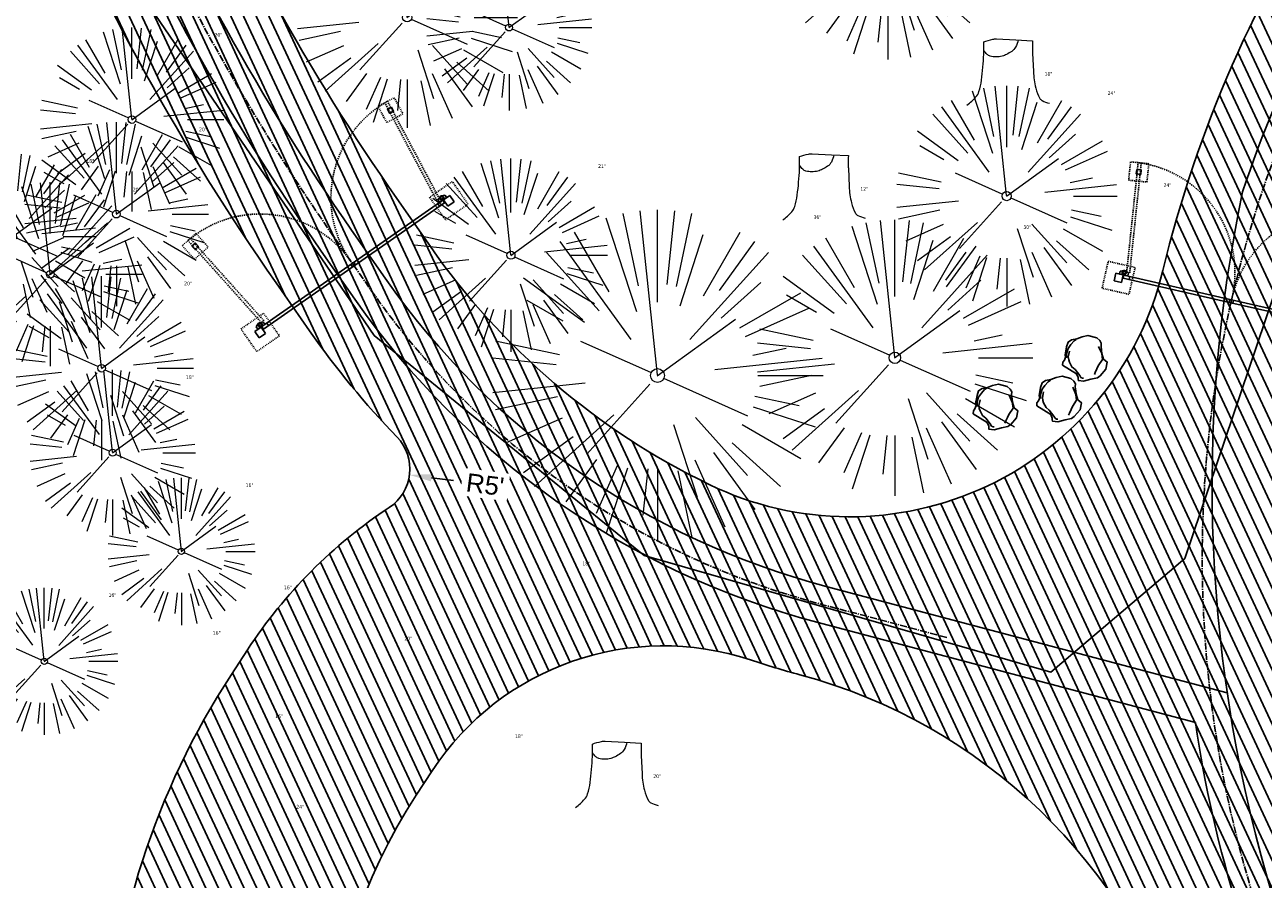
# Model space of a CAD drawing. Header units: feet. Extents: x 1133447 to 1140710, y 647622 to 649877.
# Tile 13 of 84: x 1134583 to 1134717, y 648396 to 648489. Entities that reach past the tile are written whole.
import ezdxf
from ezdxf.lldxf.tags import DXFTag

# ---------------------------------------------------------------- set-up
doc = ezdxf.new("R2010")
doc.units = ezdxf.units.FT
doc.header["$MEASUREMENT"] = 0
for name, pattern in [('CENTER2', [1.125, 0.75, -0.125, 0.125, -0.125]), ('DASHED4', [0.1875, 0.125, -0.0625]), ('DASHED8', [0.09375, 0.0625, -0.03125])]:
    doc.linetypes.add(name, pattern=pattern)
for name, color, linetype in [('C-FENCE-FOOTING', 7, 'DASHED8'), ('C-PRKG-ASPH', 8, 'Continuous'), ('C-ROAD-ASPHALT', 1, 'Continuous'), ('C-ROAD-CNTR', 1, 'CENTER2'), ('C-SITE-GATE', 1, 'Continuous'), ('C-UTIL-ELEC-MEP', 7, 'UGE (.5x)'), ('C-UTIL-WATER-MEP', 7, 'WATER (.5x)'), ('G-TEXT-ST02', 2, 'Continuous'), ('G-XREF', 7, 'Continuous'), ('L-BARRIERROCK', 6, 'Continuous')]:
    doc.layers.add(name, color=color, linetype=linetype)
doc.layers.add('V-SITE-VEGE', color=8, linetype='Continuous', lineweight=18)
doc.layers.add('V-SITE-VEGE-TEXT', color=8, linetype='Continuous', lineweight=18)
doc.styles.add('Normal', font='arial.ttf', dxfattribs={"height": 0.1})
doc.styles.add('SEI-Dim & Leader', font='tahoma.ttf')
doc.styles.get("Standard").update_dxf_attribs({"font": 'arial.ttf'})
tags = doc.linetypes.add('UGE (.5x)', pattern='A,0.75,-0.2,["UGE",Standard,S=0.08,R=0,X=-0.1,Y=-0.04],-0.2', length=1.15).pattern_tags.tags
tags[6] = DXFTag(74, 10)
tags = doc.linetypes.add('WATER (.5x)', pattern='A,0.75,-0.2,["W",Standard,S=0.08,R=0,X=-0.1,Y=-0.04],-0.05', length=1).pattern_tags.tags
tags[6] = DXFTag(74, 10)
doc.dimstyles.new('Plan', dxfattribs={"dimscale": 20, "dimtxt": 0.1, "dimasz": 0.12, "dimexe": 0.0625, "dimexo": 0.0625, "dimgap": 0.08, "dimtad": 0, "dimdec": 0, "dimzin": 0, "dimdsep": 46, "dimtxsty": 'Normal', "dimcen": 0, "dimclrd": 256, "dimclre": 256, "dimclrt": 256, "dimaunit": 1, "dimadec": 4, "dimazin": 0, "dimtfac": 1, "dimtdec": 0, "dimtofl": 0, "dimtmove": 0, "dimatfit": 3, "dimfxl": 1, "dimtfill": 1, "dimtolj": 1, "dimtzin": 0, "dimlwd": -1, "dimlwe": -1, "dimarcsym": 0})
pattern_1 = [(115, (0, 0), (-1.132884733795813, -0.5282728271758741), [])]

# ---------------------------------------------------------------- blocks, each defined once
blk = doc.blocks.new('V-SITE-VEGE-Stump')
for points in [[(-0.122905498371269, -0.01429599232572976, 0.05261256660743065), (-0.09863241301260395, 0.007697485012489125, 0.1061947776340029), (-0.09053039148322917, 0.02191696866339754, 0.04486152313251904), (-0.08374707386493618, 0.05273626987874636, 0.02007395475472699), (-0.07764030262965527, 0.1228815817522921, 0.01167487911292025), (-0.07732468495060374, 0.1363966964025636, 0.007866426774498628), (-0.07764030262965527, 0.1564565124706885)], [(-0.07764030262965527, 0.1564565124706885, -0.02766804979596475), (-0.05341885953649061, 0.1633605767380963, -0.0679781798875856), (-0.04316680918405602, 0.1642506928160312), (0.008593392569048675, 0.1616126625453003), (0.05395851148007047, 0.1590945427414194)], [(0.01506844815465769, 0.161253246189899, -0.08286378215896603), (0.008147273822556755, 0.1419669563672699, -0.1113242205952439), (-0.002098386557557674, 0.130555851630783, -0.03931328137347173), (-0.01592715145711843, 0.1222882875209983, -0.04919659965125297), (-0.02797848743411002, 0.1177254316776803, -0.06600187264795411), (-0.0446681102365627, 0.1155126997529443, -0.07018691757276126), (-0.06035359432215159, 0.1177254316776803, -0.1148593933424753), (-0.06850904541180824, 0.1222766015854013, -0.0759377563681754), (-0.07734269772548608, 0.1331671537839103)], [(0.05395851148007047, 0.1590945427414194, 0.004334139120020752), (0.05376627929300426, 0.1369184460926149, 0.00834373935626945), (0.05395851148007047, 0.1253997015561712), (0.05605689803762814, 0.07623641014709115, 0.04625247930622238), (0.06241632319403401, 0.03170819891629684, 0.06962485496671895), (0.07334360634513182, 0.00381048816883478, 0.1497246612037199), (0.07941695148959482, -0.001975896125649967, 0.05852299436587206), (0.09922370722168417, -0.009139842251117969)]]:
    blk.add_lwpolyline(points, format="xyb")
blk = doc.blocks.new('V-SITE-VEGE-Coniferious Tree 2')
at = {"color": 0, "linetype": 'ByBlock'}
for p, q in [((-0.0574950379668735, 0.2703678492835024), (-0.1039851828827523, 0.4890788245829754)), ((-0.0003172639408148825, 0.0025937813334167), (-0.05229705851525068, 0.4972664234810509)), ((-3.601054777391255e-05, 0.2219193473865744), (-3.601054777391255e-05, 0.5000060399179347)), ((0.02890183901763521, 0.2753366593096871), (0.05222503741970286, 0.4972664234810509)), ((0.0571938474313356, 0.2692740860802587), (0.1039131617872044, 0.4890788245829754)), ((-0.06264093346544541, 0.1926377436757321), (-0.1545378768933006, 0.4755369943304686)), ((-0.1460065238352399, 0.2528363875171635), (-0.2500390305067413, 0.4330260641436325)), ((0.06850648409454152, 0.2109817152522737), (0.1382469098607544, 0.425630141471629)), ((0.139142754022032, 0.2410654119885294), (0.2499670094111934, 0.4330260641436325)), ((-0.07913071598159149, 0.1088658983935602), (-0.2939353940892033, 0.4045257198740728)), ((0.1868724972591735, 0.2572635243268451), (0.2938633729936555, 0.4045257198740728)), ((-0.1756943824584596, 0.1950752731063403), (-0.3346129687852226, 0.3715878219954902)), ((0.09777767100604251, 0.108636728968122), (0.3345409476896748, 0.3715878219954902)), ((-0.2201011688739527, 0.1598873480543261), (-0.4045617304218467, 0.2938993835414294)), ((0.1919663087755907, 0.1728666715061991), (0.3115823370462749, 0.2805763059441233)), ((-0.2844040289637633, 0.1641894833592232), (-0.393144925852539, 0.2269610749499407)), ((0.2487690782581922, 0.143647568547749), (0.4329900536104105, 0.2500030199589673)), ((0.2658942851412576, 0.1183972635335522), (0.4567507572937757, 0.2033670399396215)), ((-0.0009318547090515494, -0.0006770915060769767), (0.2349564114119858, 0.1707208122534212)), ((-0.2961437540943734, 0.06292784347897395), (-0.4891148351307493, 0.1039491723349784)), ((-0.01992166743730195, 0.008854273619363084), (-0.2318825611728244, 0.1032199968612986)), ((0.2872695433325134, 0.06106323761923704), (0.3884790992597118, 0.08257391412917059)), ((-0.3060292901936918, 0.03215663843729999), (-0.4973024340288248, 0.05226104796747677)), ((0.173080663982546, 0.01818771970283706), (0.497230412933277, 0.05226104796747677)), ((0.3024988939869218, 0), (0.4999700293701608, 0)), ((-0.2182782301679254, -0.02292736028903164), (-0.4973024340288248, -0.05226104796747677)), ((-0.02300503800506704, -0.02554197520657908), (-0.2137781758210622, -0.2373882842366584)), ((0.01849546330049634, -0.008260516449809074), (0.2719985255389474, -0.1211160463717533)), ((-0.302185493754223, -0.0642195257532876), (-0.4891148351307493, -0.1039491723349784)), ((0.2936342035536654, -0.06241742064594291), (0.4274066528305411, -0.09084484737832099)), ((0.2891445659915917, -0.09395946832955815), (0.4755009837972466, -0.1545018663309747)), ((-0.2881436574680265, -0.1282723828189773), (-0.4568227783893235, -0.2033670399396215)), ((-0.1320480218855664, -0.1188660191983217), (-0.3716238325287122, -0.3345769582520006)), ((0.04781873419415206, -0.1473038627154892), (0.1192466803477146, -0.3671294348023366)), ((0.1143820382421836, -0.1271057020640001), (0.2718110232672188, -0.301920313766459)), ((0.2555295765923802, -0.1475434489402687), (0.4329900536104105, -0.2500030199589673)), ((-0.254528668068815, -0.1848980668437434), (-0.4045617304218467, -0.2938993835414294)), ((0.2253521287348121, -0.2029399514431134), (0.3715518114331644, -0.3345769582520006)), ((-0.1842986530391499, -0.2536176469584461), (-0.2766747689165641, -0.3807650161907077)), ((0.1131111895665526, -0.2541280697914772), (0.2033310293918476, -0.4567867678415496)), ((0.1688618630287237, -0.2324611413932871), (0.2938633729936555, -0.4045257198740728)), ((-0.1213812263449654, -0.2725449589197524), (-0.1855903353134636, -0.4167758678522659)), ((-0.09098502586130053, -0.2799408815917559), (-0.1545378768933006, -0.4755369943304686)), ((-0.02966136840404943, -0.2817638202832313), (-0.04434904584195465, -0.4216092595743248)), ((-3.601054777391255e-05, -0.2817638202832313), (-3.601054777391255e-05, -0.5000060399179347)), ((0.06104806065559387, -0.2873055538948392), (0.1039131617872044, -0.4890788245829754))]:
    blk.add_line(p, q, dxfattribs=at)
blk.add_circle((-3.601054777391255e-05, 0), 0.02083358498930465)
blk = doc.blocks.new('C_XBASE-PACTOLA_02403811')
at = {"layer": 'V-SITE-VEGE', "rotation": 8.537736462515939e-07}
for p, xscale, yscale, zscale in [((1134676.397, 648497.07), 23.99971008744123, 23.99971008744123, 23.99971008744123), ((1134624.193, 648489.642), 23.99971008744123, 23.99971008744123, 23.99971008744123), ((1134689.329, 648470.22), 23.99971008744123, 23.99971008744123, 23.99971008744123), ((1134599.659, 648431.601), 15.99980672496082, 15.99980672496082, 15.99980672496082), ((1134584.766, 648419.657), 15.99980672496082, 15.99980672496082, 15.99980672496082)]:
    blk.add_blockref('V-SITE-VEGE-Coniferious Tree 2', p, dxfattribs=dict(at, xscale=xscale, yscale=yscale, zscale=zscale))
at = {"layer": 'V-SITE-VEGE'}
for name, p, xscale, yscale, zscale in [('V-SITE-VEGE-Coniferious Tree 2', (1134635.265, 648488.538), 17.99978256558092, 17.99978256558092, 17.99978256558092), ('V-SITE-VEGE-Coniferious Tree 2', (1134594.286, 648478.531), 19.99975840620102, 19.99975840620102, 19.99975840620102), ('V-SITE-VEGE-Stump', (1134689.967, 648480.687), 40.31522404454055, 40.31522404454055, 40.31522404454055), ('V-SITE-VEGE-Coniferious Tree 2', (1134592.603, 648468.259), 19.99975840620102, 19.99975840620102, 19.99975840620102), ('V-SITE-VEGE-Coniferious Tree 2', (1134581.364, 648465.826), 17.99978256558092, 17.99978256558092, 17.99978256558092), ('V-SITE-VEGE-Coniferious Tree 2', (1134635.467, 648463.788), 20.99974632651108, 20.99974632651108, 20.99974632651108), ('V-SITE-VEGE-Stump', (1134669.949, 648468.2), 40.31522404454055, 40.31522404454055, 40.31522404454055), ('V-SITE-VEGE-Coniferious Tree 2', (1134585.409, 648461.718), 19.99975840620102, 19.99975840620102, 19.99975840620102), ('V-SITE-VEGE-Coniferious Tree 2', (1134651.389, 648450.716), 35.99956513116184, 35.99956513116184, 35.99956513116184), ('V-SITE-VEGE-Coniferious Tree 2', (1134677.184, 648452.65), 29.99963760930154, 29.99963760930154, 29.99963760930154), ('V-SITE-VEGE-Coniferious Tree 2', (1134590.984, 648451.514), 19.99975840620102, 19.99975840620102, 19.99975840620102), ('V-SITE-VEGE-Coniferious Tree 2', (1134592.181, 648442.332), 17.99978256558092, 17.99978256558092, 17.99978256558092), ('V-SITE-VEGE-Stump', (1134647.447, 648404.363), 40.31522404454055, 40.31522404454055, 40.31522404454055)]:
    blk.add_blockref(name, p, dxfattribs=dict(at, xscale=xscale, yscale=yscale, zscale=zscale))
at = {"layer": 'V-SITE-VEGE-TEXT', "char_height": 0.4, "attachment_point": 7, "style": 'SEI-Dim & Leader'}
for s, insert in [('20"', (1134603.258604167, 648487.531)), ('18"', (1134693.444594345, 648483.287)), ('24"', (1134700.296125, 648481.22)), ('20"', (1134601.575604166, 648477.259)), ('18"', (1134589.33934375, 648473.826)), ('21"', (1134644.938234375, 648473.288)), ('20"', (1134594.381604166, 648470.718)), ('12"', (1134673.426594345, 648470.7999999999)), ('24"', (1134706.369125, 648471.207)), ('36"', (1134668.3396875, 648467.716)), ('30"', (1134691.14290625, 648466.65)), ('20"', (1134599.956604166, 648460.514)), ('18"', (1134600.15634375, 648450.332)), ('16"', (1134606.637083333, 648438.601)), ('18"', (1134643.22434375, 648430.089)), ('16"', (1134610.803083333, 648427.484)), ('16"', (1134591.744083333, 648426.657)), ('16"', (1134603.066083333, 648422.543)), ('20"', (1134623.886604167, 648421.922)), ('16"', (1134609.848083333, 648413.475)), ('18"', (1134635.90934375, 648411.315)), ('20"', (1134650.924594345, 648406.963)), ('24"', (1134612.150125, 648403.658))]:
    blk.add_mtext(s, dxfattribs=dict(at, insert=insert))
blk = doc.blocks.new("5'_BarrierRock")
at = {"layer": 'L-BARRIERROCK', "flags": 128}
for points in [[(3.796977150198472, 25.21031587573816), (-3.971151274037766, 23.41838866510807), (-10.84293678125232, 21.02912666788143), (-17.7147222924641, 19.53586684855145), (-22.19627771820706, 16.54930863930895), (-24.28770915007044, 10.27760197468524), (-26.0803419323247, 0.1233349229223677), (-25.48279766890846, -2.863184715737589), (-26.97668484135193, -7.044335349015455), (-29.06806322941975, -9.732226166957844), (-29.36686187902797, -13.31608058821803), (-11.14168239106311, -24.66494006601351), (-9.05030400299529, -29.74205430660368), (-9.05030400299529, -31.53398151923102), (-8.751505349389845, -33.62457612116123), (-1.87971984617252, -34.52053972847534), (7.680988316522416, -31.83264891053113), (16.04666099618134, -30.04072169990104), (19.63192655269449, -27.3528308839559), (27.10125632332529, -18.69186222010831), (28.89388910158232, -9.433597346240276), (24.11353502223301, -5.551075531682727), (22.02210359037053, 1.616633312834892), (21.42455933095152, 6.096412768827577), (20.82701507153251, 11.17356558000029), (21.12581372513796, 15.05604882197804), (19.03438229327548, 18.63990324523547), (15.15031808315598, 22.22375766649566), (3.796977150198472, 25.21031587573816)], [(-24.28770915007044, -3.759148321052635), (-24.28770915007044, 1.317965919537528), (-22.19627771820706, 8.187007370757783), (-18.61101215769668, 13.26412161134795), (-14.42820234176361, 18.04260703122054), (-11.44048104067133, 19.83453424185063)], [(-20.40364493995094, 4.603152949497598), (-21.8975321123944, -2.56455589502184), (-21.29998785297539, -6.447039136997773), (-20.40364493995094, -9.433597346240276), (-17.11717803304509, -15.70534258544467), (-12.93431516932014, -18.99052961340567), (-6.958872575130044, -26.75553466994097), (-5.46498540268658, -29.44342548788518), (-3.373607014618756, -30.63801791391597), (-1.87971984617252, -30.63801791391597)], [(17.54049512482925, 10.8748981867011), (21.62729471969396, 1.526720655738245), (22.61964785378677, -6.148371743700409), (17.24174951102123, -14.21204419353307), (15.44911673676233, -18.39319482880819), (13.35768530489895, -22.87301285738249), (12.1625967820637, -25.56090367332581)]]:
    blk.add_lwpolyline(points, dxfattribs=at)
blk = doc.blocks.new('C_PBASE-PACTOLA_02403811')
at = {"layer": 'C-FENCE-FOOTING', "linetype": 'DASHED8', "ltscale": 0.5}
for points in [[(1134622.790737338, 648480.9149802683), (1134623.729950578, 648479.1492287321), (1134621.964199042, 648478.2100154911), (1134621.024985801, 648479.9757670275)], [(1134702.7844033, 648473.9424228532), (1134702.575894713, 648471.9533215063), (1134704.56499606, 648471.7448129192), (1134704.773504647, 648473.7339142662)], [(1134626.63107487, 648470.0871235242), (1134628.348105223, 648467.6270814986), (1134630.808147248, 648469.3441118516), (1134629.091116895, 648471.8041538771)], [(1134599.751423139, 648464.8342786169), (1134601.084978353, 648463.3437651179), (1134602.575491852, 648464.6773203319), (1134601.241936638, 648466.167833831)], [(1134703.284810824, 648462.4646065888), (1134702.615609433, 648459.5401973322), (1134699.691200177, 648460.2093987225), (1134700.360401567, 648463.1338079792)], [(1134608.590766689, 648457.4955675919), (1134610.307797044, 648455.0355255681), (1134607.84775502, 648453.3184952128), (1134606.130724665, 648455.7785372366)]]:
    blk.add_lwpolyline(points, close=True, dxfattribs=at)
at = {"layer": 'C-ROAD-ASPHALT'}
for points in [[(1134633.649625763, 648994.1535019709), (1134723.234794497, 649000.6014174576, -0.3003133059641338), (1134907.703644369, 648897.0203221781), (1134943.5624042, 648827.4079753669, -0.2429416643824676), (1134943.472635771, 648735.6471404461, -0.01448214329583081), (1134938.281078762, 648725.8872446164), (1134902.771388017, 648660.9021647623, -0.1112368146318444), (1134861.541195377, 648614.0501326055), (1134757.483908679, 648538.5664206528, 0.1783965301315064), (1134706.299016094, 648462.144128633, -0.4786295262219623), (1134656.994557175, 648438.877100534, -0.1281532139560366), (1134626.710174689, 648464.732186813), (1134623.062749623, 648469.9579645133, -0.1042089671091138), (1134584.046954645, 648561.8052956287), (1134566.403948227, 648651.5934078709, -0.01381007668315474), (1134561.903038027, 648678.391101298), (1134552.825444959, 648743.3771249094, -0.09433329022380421), (1134558.209758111, 648852.4537669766), (1134566.77306571, 648887.8397463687, -0.03644235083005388), (1134590.864287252, 648962.9741265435, -0.2864198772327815)], [(1134661.499773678, 648419.805711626, 0.01473642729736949), (1134666.861855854, 648418.1955271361, -0.2575869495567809), (1134708.624534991, 648377.9849734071, -0.1698424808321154), (1134704.112198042, 648253.9264793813), (1134702.882206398, 648250.7817127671, -0.5197538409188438), (1134679.029421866, 648244.961863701, -0.09218706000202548), (1134665.447166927, 648262.190270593), (1134659.15436205, 648274.1677188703), (1134684.537608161, 648273.1557157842), (1134646.406726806, 648345.7323595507), (1134635.783647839, 648340.1511237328, -0.4142135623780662), (1134622.280052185, 648344.3526596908, -0.2721985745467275), (1134625.184309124, 648405.1045634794), (1134626.923202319, 648407.7628030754, -0.3404876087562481)]]:
    blk.add_lwpolyline(points, format="xyb", close=True, dxfattribs=at)
blk.add_lwpolyline([(1134641.753924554, 648097.236757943, -0.04745863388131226), (1134675.306121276, 648187.2144013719, 0.3533595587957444), (1134666.801823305, 648223.938865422, -0.1061807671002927), (1134644.201008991, 648251.02779896), (1134637.908204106, 648263.0052472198), (1134624.340160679, 648241.5287128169), (1134586.209279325, 648314.1053565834), (1134596.832358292, 648319.6865924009, 0.4142135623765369), (1134601.03389425, 648333.1901880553), (1134601.03389425, 648333.1901880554, -0.272198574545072), (1134605.099853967, 648418.2428533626), (1134606.838864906, 648420.9012729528, -0.1021731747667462), (1134622.244871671, 648436.3835698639, 0.468797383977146), (1134623.08730174, 648444.0239125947, -0.03941359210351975), (1134613.58995056, 648455.5746915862), (1134609.942525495, 648460.8004692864, -0.1042089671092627), (1134568.347173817, 648558.7203512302), (1134550.704167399, 648648.5084634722, -0.01381007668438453), (1134546.056886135, 648676.177626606), (1134536.979293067, 648741.163650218, -0.0943332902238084), (1134542.658637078, 648856.2170945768), (1134551.221944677, 648891.6030739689, -0.01079874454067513), (1134557.394969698, 648914.8990641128)], format="xyb", dxfattribs=at)
at = {"layer": 'C-ROAD-CNTR', "flags": 128}
blk.add_lwpolyline([(1134682.815781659, 648422.2458494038), (1134669.21986276, 648425.8462855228, -0.1774687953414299), (1134620.150062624, 648460.1534391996), (1134616.502637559, 648465.3792168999, -0.1042089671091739), (1134576.197064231, 648560.2628234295), (1134558.554057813, 648650.0509356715, -0.01381007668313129), (1134553.979962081, 648677.2843639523), (1134544.902369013, 648742.2703875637, -0.09433329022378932), (1134550.434197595, 648854.3354307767), (1134558.997505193, 648889.7214101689, -0.1428635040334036), (1134712.374228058, 649156.8312964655), (1134786.199238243, 649227.8108874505, -0.04164346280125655), (1134812.006441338, 649248.7876063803), (1134833.030879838, 649263.1487701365, -0.2654684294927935), (1134926.96397912, 649270.7084407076), (1134949.260464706, 649260.2481514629, -0.03670103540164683), (1135013.162783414, 649224.3333579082), (1135075.321908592, 649183.1273199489, -0.3025232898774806), (1135105.389164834, 649111.5845632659), (1135099.687602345, 649081.8875520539, -0.04927264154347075), (1135094.100293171, 649063.036833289), (1135036.844839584, 648922.3955038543, -0.009218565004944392), (1135029.58001939, 648905.4517031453), (1134962.363987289, 648756.3352782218, -0.01915469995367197), (1134945.301367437, 648722.0511597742), (1134909.791676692, 648657.06607992, -0.111236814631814), (1134866.238656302, 648607.5744966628), (1134762.181369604, 648532.0907847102, 0.3229446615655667), (1134716.395894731, 648393.2215671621), (1134719.721086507, 648382.7059234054, -0.1714240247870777), (1134715.287797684, 648249.5554414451), (1134707.163513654, 648228.7837741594, -0.02272318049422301), (1134688.713657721, 648187.2766264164, 0.05045028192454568), (1134653.344169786, 648094.1277041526)], format="xyb", dxfattribs=at)
at = {"layer": 'C-SITE-GATE'}
for p, q in [((1134628.071127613, 648469.7711184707), (1134618.230959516, 648462.902997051)), ((1134628.261908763, 648469.497780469), (1134628.071127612, 648469.7711184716)), ((1134628.139462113, 648469.8188137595), (1134628.822807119, 648470.2957666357)), ((1134628.139462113, 648469.8188137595), (1134628.139526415, 648469.8188586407)), ((1134628.616414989, 648469.1354687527), (1134628.139462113, 648469.8188137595)), ((1134629.299759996, 648469.6124216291), (1134628.822807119, 648470.2957666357)), ((1134628.261908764, 648469.4977804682), (1134618.421740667, 648462.6296590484)), ((1134627.715232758, 648469.1162181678), (1134627.524451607, 648469.3895561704)), ((1134628.616414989, 648469.1354687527), (1134629.299759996, 648469.6124216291)), ((1134618.592576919, 648462.7488972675), (1134618.401795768, 648463.02223527)), ((1134608.39079142, 648456.0348756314), (1134618.230959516, 648462.902997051)), ((1134608.581572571, 648455.7615376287), (1134618.421740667, 648462.6296590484)), ((1134618.250904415, 648462.5104208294), (1134618.060123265, 648462.7837588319)), ((1134618.421740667, 648462.6296590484), (1134618.230959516, 648462.902997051)), ((1134700.98889291, 648461.0237793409), (1134701.174782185, 648461.8361152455)), ((1134701.98711809, 648461.6502259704), (1134701.174782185, 648461.8361152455)), ((1134701.801228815, 648460.8378900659), (1134700.98889291, 648461.0237793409)), ((1134701.801228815, 648460.8378900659), (1134701.98711809, 648461.6502259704)), ((1134701.98711809, 648461.6502259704), (1134701.987041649, 648461.6502434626)), ((1134701.99399597, 648461.306702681), (1134702.06835168, 648461.6316370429)), ((1134701.993995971, 648461.3067026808), (1134713.691632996, 648458.629897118)), ((1134702.06835168, 648461.6316370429), (1134713.765988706, 648458.9548314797)), ((1134702.643864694, 648461.1579912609), (1134702.718220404, 648461.4829256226)), ((1134713.48854902, 648458.6763694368), (1134713.56290473, 648459.0013037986)), ((1134713.691632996, 648458.629897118), (1134713.765988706, 648458.9548314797)), ((1134725.389270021, 648455.9530915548), (1134713.691632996, 648458.629897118)), ((1134725.463625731, 648456.2780259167), (1134713.765988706, 648458.9548314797)), ((1134713.894716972, 648458.583424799), (1134713.969072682, 648458.9083591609)), ((1134609.128248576, 648456.1430999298), (1134608.937467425, 648456.4164379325)), ((1134608.322456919, 648455.9871803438), (1134607.639111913, 648455.5102274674)), ((1134608.116064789, 648454.8268824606), (1134607.639111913, 648455.5102274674)), ((1134608.799409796, 648455.3038353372), (1134608.116064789, 648454.8268824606)), ((1134608.322456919, 648455.9871803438), (1134608.322392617, 648455.9871354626)), ((1134608.799409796, 648455.3038353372), (1134608.322456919, 648455.9871803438)), ((1134608.581572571, 648455.7615376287), (1134608.39079142, 648456.0348756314))]:
    blk.add_line(p, q, dxfattribs=at)
at = {"layer": 'C-SITE-GATE', "linetype": 'DASHED4', "flags": 128}
for points in [[(1134627.691605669, 648469.9266530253), (1134622.056326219, 648480.5211622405)], [(1134627.397313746, 648469.7701174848), (1134621.762034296, 648480.3646267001)], [(1134702.361851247, 648461.9181434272), (1134703.612902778, 648473.8527515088)], [(1134702.693368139, 648461.8833919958), (1134703.94441967, 648473.8180000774)], [(1134608.375674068, 648456.4447528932), (1134600.37434279, 648465.3878338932)], [(1134608.624092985, 648456.6670120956), (1134600.622761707, 648465.6100930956)]]:
    blk.add_lwpolyline(points, dxfattribs=at)
at = {"layer": 'C-SITE-GATE'}
for points in [[(1134622.480785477, 648479.9006184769), (1134622.039347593, 648479.6658151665), (1134622.274150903, 648479.2243772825), (1134622.715588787, 648479.4591805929)], [(1134703.452125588, 648473.11831913), (1134703.949400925, 648473.0661919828), (1134703.897273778, 648472.5689166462), (1134703.399998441, 648472.6210437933)], [(1134600.810448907, 648464.7754192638), (1134601.183077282, 648465.108808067), (1134601.516466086, 648464.736179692), (1134601.143837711, 648464.4027908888)]]:
    blk.add_lwpolyline(points, close=True, dxfattribs=at)
for points in [[(1134627.538672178, 648469.8059787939), (1134627.758425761, 648470.142382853, -0.9778305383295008), (1134628.147567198, 648469.9004472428), (1134628.071125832, 648469.7711172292), (1134627.729453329, 648469.532640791)], [(1134628.290353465, 648470.3306282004), (1134627.898803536, 648470.2403620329, 0.9778305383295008), (1134627.991704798, 648469.7916602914), (1134628.139462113, 648469.8188137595), (1134628.481134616, 648470.0572901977)], [(1134701.655305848, 648462.0681049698), (1134702.052131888, 648462.1312589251, -0.9778305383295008), (1134702.134275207, 648461.6804636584), (1134701.98711809, 648461.6502259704), (1134701.580950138, 648461.743170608)], [(1134702.548877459, 648461.8636262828), (1134702.219007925, 648462.0930721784, 0.9778305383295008), (1134701.948991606, 648461.7228626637), (1134702.068353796, 648461.6316365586), (1134702.474521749, 648461.538691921)], [(1134607.790003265, 648456.0220419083), (1134608.009756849, 648456.3584459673, -0.9778305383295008), (1134608.398898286, 648456.1165103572), (1134608.322456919, 648455.9871803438), (1134607.980784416, 648455.7487039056)], [(1134608.541684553, 648456.5466913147), (1134608.150134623, 648456.4564251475, 0.9778305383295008), (1134608.243035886, 648456.007723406), (1134608.3907932, 648456.0348768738), (1134608.732465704, 648456.273353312)]]:
    blk.add_lwpolyline(points, format="xyb", close=True, dxfattribs=at)
for centre in [(1134627.950284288, 648470.0170526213), (1134702.088149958, 648461.9049404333), (1134608.201615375, 648456.2331157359)]:
    blk.add_circle(centre, 0.1458333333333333, dxfattribs=at)
at = {"layer": 'C-SITE-GATE', "linetype": 'DASHED4'}
for centre, start, end in [((1134627.950284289, 648470.0170526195), 119.2972067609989, 216.2022462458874), ((1134702.088149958, 648461.9049404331), 345.8223132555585, 82.72735274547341), ((1134725.564655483, 648456.5327408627), 71.49415833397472, 168.3991978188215), ((1134608.201615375, 648456.2331157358), 33.62536167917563, 130.5304011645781)]:
    blk.add_arc(centre, 12.04471089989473, start, end, dxfattribs=at)
at = {"layer": 'C-UTIL-ELEC-MEP'}
blk.add_lwpolyline([(1134561.89461308, 648493.8446214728), (1134595.285468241, 648492.1844378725), (1134620.611008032, 648455.069243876), (1134649.925945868, 648431.1717475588), (1134694.111503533, 648418.4795962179), (1134708.67072589, 648430.8332975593), (1134725.261490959, 648479.9096068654), (1134754.464708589, 648520.9821663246), (1134857.364855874, 648597.6807489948), (1134892.607391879, 648628.3029507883), (1134942.693541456, 648644.7073661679)], dxfattribs=at)
at = {"layer": 'C-UTIL-WATER-MEP', "flags": 128}
for points in [[(1134713.292159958, 648416.2441137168), (1134669.731849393, 648427.7796426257, -0.1774687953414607), (1134621.79009064, 648461.2981261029), (1134618.142665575, 648466.5239038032, -0.1042089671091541), (1134578.159536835, 648560.6484414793), (1134560.516530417, 648650.4365537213, -0.01381007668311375), (1134555.960731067, 648677.5610482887), (1134546.883138, 648742.5470719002, -0.09433329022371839), (1134552.378087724, 648853.8650148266), (1134560.941395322, 648889.2509942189, -0.1428635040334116), (1134713.760384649, 649155.3895718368), (1134787.585394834, 649226.3691628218, -0.04164346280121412), (1134813.134525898, 649247.1361145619), (1134834.158964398, 649261.4972783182, -0.2654684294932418), (1134926.114524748, 649268.8977979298), (1134948.411010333, 649258.437508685, -0.03670103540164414), (1135012.057719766, 649222.6663743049), (1135074.216844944, 649181.4603363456, -0.302523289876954), (1135103.425036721, 649111.961658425), (1135097.723474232, 649082.264647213, -0.04927264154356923), (1135092.247911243, 649063.7909428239), (1135034.992457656, 648923.1496133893, -0.009218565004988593), (1135027.756696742, 648906.273587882), (1134960.540664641, 648757.1571629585, -0.01915469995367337), (1134943.546295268, 648723.0101809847), (1134908.036604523, 648658.0251011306, -0.1112368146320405), (1134865.064291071, 648609.1934056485), (1134761.007004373, 648533.7096936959, 0.1574684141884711), (1134714.965670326, 648470.6755079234, 0.1574684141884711)], [(1134709.845560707, 648413.0189530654), (1134668.707876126, 648423.9129284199, -0.1774687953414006), (1134618.510034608, 648459.0087522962), (1134614.862609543, 648464.2345299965, -0.1042089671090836), (1134574.234591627, 648559.8772053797), (1134556.591585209, 648649.6653176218, -0.01381007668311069), (1134551.999193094, 648677.0076796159), (1134542.921600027, 648741.9937032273, -0.09433329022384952), (1134548.490307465, 648854.8058467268), (1134557.053615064, 648890.191826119, -0.0889232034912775), (1134635.562402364, 649068.4731093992, -0.07678502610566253)], [(1134714.965670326, 648470.6755079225, 0.1259688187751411), (1134718.30282756, 648393.8245656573), (1134721.628019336, 648383.3089219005, -0.1115098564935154), (1134729.109086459, 648294.6305400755, -0.1115098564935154)], [(1134709.845560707, 648413.0189530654, 0.0412554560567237), (1134714.488961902, 648392.618568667), (1134717.814153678, 648382.1029249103, -0.1180041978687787), (1134724.384645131, 648290.1616247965, -0.1180041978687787)]]:
    blk.add_lwpolyline(points, format="xyb", dxfattribs=at)
at = {"layer": 'L-BARRIERROCK', "xscale": 0.08333333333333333, "yscale": 0.08333333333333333, "zscale": 0.08333333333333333}
for p in [(1134697.845165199, 648452.9691616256), (1134688.128752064, 648447.6829144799), (1134695.037755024, 648448.5458117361)]:
    blk.add_blockref("5'_BarrierRock", p, dxfattribs=at)
blk = doc.blocks.new('C_PHTCH-PACTOLA_02403811')
at = {"layer": 'C-PRKG-ASPH'}
h = blk.add_hatch(dxfattribs=at)
h.set_pattern_fill('ANSI31', color=256, scale=10, angle=70)
h.set_pattern_definition(pattern_1)
edge = h.paths.add_edge_path(flags=16)
edge.add_arc((1135093.567290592, 648760.3570235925), 541.9999999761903, 143.5703577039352, 153.2664360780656, ccw=False)
edge.add_arc((1135093.567290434, 648760.3570237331), 541.9999997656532, 133.8742793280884, 143.5703577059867, ccw=False)
edge.add_line((1134717.918854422, 649151.0643979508), (1134791.743864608, 649222.0439889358))
edge.add_arc((1134924.814897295, 649083.6384245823), 191.9999999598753, 124.33581191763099, 133.8742793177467, ccw=False)
edge.add_line((1134816.518779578, 649242.1816391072), (1134837.543218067, 649256.5428028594))
edge.add_arc((1134886.614896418, 649184.7029087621), 87.00000000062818, 64.86660358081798, 124.33581191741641, ccw=False)
edge.add_line((1134923.566161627, 649263.4658695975), (1134945.862647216, 649253.0055803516))
edge.add_arc((1134736.896871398, 648807.5874571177), 491.9999999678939, 56.45911934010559, 64.86660355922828, ccw=False)
edge.add_line((1135008.742528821, 649217.6654234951), (1135070.901654, 649176.4593855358))
edge.add_arc((1135036.644680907, 649124.7828938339), 62.00000000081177, -10.868034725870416, 56.45911933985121, ccw=False)
edge.add_line((1135097.532652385, 649113.0929439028), (1135091.831089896, 649083.3959326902))
edge.add_arc((1135001.481196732, 649100.7423100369), 92.00000001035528, 337.8486329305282, 349.13196525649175, ccw=False)
edge.add_line((1135086.690765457, 649066.0532714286), (1135029.43531187, 648925.4119419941))
edge.add_arc((1134573.749357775, 649110.9228871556), 491.9999995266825, 335.73595333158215, 337.84863296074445, ccw=False)
edge.add_line((1135022.286728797, 648908.7392420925), (1134970.105907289, 648792.9779079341))
edge.add_line((1134970.105907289, 648792.9779079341), (1134955.070696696, 648759.622817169))
edge.add_arc((1134506.533324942, 648961.8064625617), 492.0000003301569, 331.3465562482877, 335.7359533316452, ccw=False)
edge.add_line((1134938.281078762, 648725.8872446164), (1134902.771388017, 648660.9021647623))
edge.add_arc((1134778.161263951, 648728.9926705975), 142.0000000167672, 305.95733191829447, 331.34655630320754, ccw=False)
edge.add_line((1134861.541195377, 648614.0501326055), (1134757.483908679, 648538.5664206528))
edge.add_arc((1134835.579196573, 648430.9089730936), 133.0000000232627, 125.9573319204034, 166.4171722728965)
edge.add_arc((1134672.277915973, 648470.363906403), 35.00000000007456, 244.10855969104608, 346.41717227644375, ccw=False)
edge.add_arc((1134691.461854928, 648509.9128519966), 78.95614352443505, 214.9055155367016, 244.1168481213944, ccw=False)
edge.add_line((1134626.710174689, 648464.732186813), (1134623.062749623, 648469.9579645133))
edge.add_arc((1134821.506139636, 648608.4650796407), 241.9999999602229, 191.1167612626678, 214.9138039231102, ccw=False)
edge.add_line((1134584.046954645, 648561.8052956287), (1134566.403948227, 648651.5934078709))
edge.add_arc((1135049.172208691, 648746.4554480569), 491.9999999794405, 187.9519260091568, 191.1167612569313, ccw=False)
edge.add_line((1134561.903038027, 648678.391101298), (1134552.825444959, 648743.3771249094))
edge.add_arc((1134842.017716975, 648783.7730382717), 292.0000000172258, 166.3961174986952, 187.9519260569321, ccw=False)
edge.add_line((1134558.209758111, 648852.4537669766), (1134566.77306571, 648887.8397463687))
edge.add_arc((1135093.567290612, 648760.357023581), 542.0000000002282, 158.0478401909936, 166.396117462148, ccw=False)
edge.add_arc((1135093.567290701, 648760.357023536), 542.0000000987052, 153.2664360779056, 158.0478401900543, ccw=False)
edge = h.paths.add_edge_path()
edge.add_line((1134664.934415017, 648091.0186503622), (1134641.753924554, 648097.236757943))
edge.add_arc((1135131.441785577, 647965.8792352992), 506.9999999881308, 154.1154939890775, 164.9840567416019, ccw=False)
edge.add_arc((1135131.44177555, 647965.8792402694), 506.9999887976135, 153.4314984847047, 154.115493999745, ccw=False)
edge.add_arc((1134241.513528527, 648410.9103548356), 488.0000000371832, 333.4314984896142, 338.6383717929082)
edge.add_line((1134695.987914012, 648233.1548120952), (1134704.112198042, 648253.9264793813))
edge.add_arc((1134529.027803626, 648322.4060737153), 188.0000000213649, 338.6383717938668, 377.1954705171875)
edge.add_arc((1134651.306425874, 648360.2470375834), 60.00000000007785, 17.1954705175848, 74.97265706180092)
edge.add_line((1134666.863224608, 648418.1951696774), (1134661.500576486, 648419.8056636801))
edge.add_arc((1134691.489318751, 648509.9450223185), 94.99699278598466, 223.9418846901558, 251.5980721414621, ccw=False)
edge.add_arc((1134691.535842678, 648509.9839590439), 95.05751145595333, 214.9165962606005, 223.9393241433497, ccw=False)
edge.add_line((1134613.590003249, 648455.5746160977), (1134609.942525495, 648460.8004692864))
edge.add_arc((1134821.506139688, 648608.4650796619), 258.0000000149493, 191.1167612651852, 214.9138039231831, ccw=False)
edge.add_line((1134568.347173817, 648558.7203512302), (1134550.704167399, 648648.5084634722))
edge.add_arc((1135049.172208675, 648746.4554480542), 507.9999999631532, 187.9519260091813, 191.1167612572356, ccw=False)
edge.add_line((1134546.056886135, 648676.177626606), (1134536.979293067, 648741.163650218))
edge.add_arc((1134842.01771694, 648783.7730382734), 307.9999999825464, 166.3961174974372, 187.9519260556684, ccw=False)
edge.add_line((1134542.658637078, 648856.2170945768), (1134551.221944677, 648891.6030739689))
edge.add_arc((1135093.567290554, 648760.3570237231), 557.9999999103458, 163.9213237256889, 166.3961174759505, ccw=False)
edge.add_arc((1134538.177323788, 648920.4382053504), 19.99999999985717, 343.9213237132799, 402.7699397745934)
edge.add_line((1134552.859048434, 648934.0193305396), (1134533.446357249, 648955.005204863))
edge.add_arc((1135093.567290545, 648760.3570234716), 592.9783928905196, 146.0187423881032, 160.8370986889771, ccw=False)
edge.add_line((1134601.857481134, 649091.7855040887), (1134616.582948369, 649064.0343807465))
edge.add_arc((1134620.999668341, 649066.3780071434), 5.000000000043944, 207.9515834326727, 327.0740857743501)
edge.add_arc((1135093.567290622, 648760.3570235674), 558.0000000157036, 133.8742793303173, 147.0740857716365, ccw=False)
edge.add_line((1134706.829601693, 649162.5981949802), (1134780.654611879, 649233.5777859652))
edge.add_arc((1134924.814897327, 649083.6384245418), 208.0000000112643, 124.3358119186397, 133.8742793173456, ccw=False)
edge.add_line((1134807.494103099, 649255.3935736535), (1134828.518541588, 649269.7547374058))
edge.add_arc((1134886.614896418, 649184.7029087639), 102.9999999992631, 64.86660357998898, 124.33581191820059, ccw=False)
edge.add_line((1134930.361796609, 649277.9510118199), (1134952.658282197, 649267.4907225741))
edge.add_arc((1134736.896871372, 648807.5874570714), 508.0000000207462, 56.4591193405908, 64.86660355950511, ccw=False)
edge.add_line((1135017.583038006, 649231.0012923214), (1135079.742163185, 649189.7952543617))
edge.add_arc((1135036.644680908, 649124.782893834), 77.99999999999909, -10.868034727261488, 56.45911934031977, ccw=False)
edge.add_line((1135113.245677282, 649110.0761826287), (1135107.544114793, 649080.3791714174))
edge.add_arc((1135001.481196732, 649100.7423100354), 108.0000000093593, 337.84863293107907, 349.131965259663, ccw=False)
edge.add_line((1135101.509820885, 649060.0203951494), (1135044.254367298, 648919.3790657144))
edge.add_arc((1134573.749357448, 649110.9228872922), 507.9999998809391, 335.7359533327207, 337.84863295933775, ccw=False)
edge.add_line((1135036.873309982, 648902.1641641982), (1134969.657277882, 648753.0477392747))
edge.add_arc((1134506.53332524, 648961.8064624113), 507.9999999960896, 331.346556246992, 335.73595333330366, ccw=False)
edge.add_line((1134952.321656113, 648718.215074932), (1134916.811965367, 648653.2299950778))
edge.add_arc((1134778.161263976, 648728.9926705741), 157.9999999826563, 305.9573319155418, 331.3465563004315, ccw=False)
edge.add_line((1134870.936117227, 648601.0988607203), (1134766.878830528, 648525.6151487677))
edge.add_arc((1134835.579196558, 648430.9089731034), 117.0000000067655, 125.9573319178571, 162.264860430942)
edge.add_arc((1134752.713885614, 648457.4106757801), 29.99999999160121, 162.264860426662, 196.8024120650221)
edge.add_arc((1134835.579196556, 648430.9089731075), 113.0000000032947, 170.9217318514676, 197.5476736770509)
edge.add_line((1134727.837491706, 648396.8395581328), (1134731.162683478, 648386.3239143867))
edge.add_arc((1134529.027802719, 648322.4060734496), 212.0000009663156, 11.340079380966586, 17.54767372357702, ccw=False)
edge.add_arc((1134529.055568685, 648322.403813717), 211.9732215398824, -20.64909134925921, 11.342153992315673, ccw=False)
edge.add_arc((1134759.869013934, 648235.3149369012), 34.72371615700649, 159.1871917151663, 239.4135572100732)
edge.add_line((1134742.200276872, 648205.422593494), (1134709.513, 648185.696))
edge.add_line((1134709.513, 648185.696), (1134698.996135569, 648181.0065459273))
edge.add_arc((1135131.441785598, 647965.8792352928), 483.0000000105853, 153.5511843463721, 164.9840567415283)
h = blk.add_hatch(dxfattribs=at)
h.set_pattern_fill('ANSI31', color=256, scale=10, angle=70)
h.set_pattern_definition(pattern_1)
edge = h.paths.add_edge_path()
edge.add_arc((1134648.315845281, 648200.3111567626), 30.00000000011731, 334.1154939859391, 411.9608870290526)
edge.add_arc((1134718.562561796, 648290.096449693), 84.00000003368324, 207.7168872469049, 231.9608870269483, ccw=False)
edge.add_line((1134644.201008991, 648251.02779896), (1134637.908204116, 648263.0052472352))
edge.add_line((1134637.908204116, 648263.0052472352), (1134624.340160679, 648241.5287128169))
edge.add_line((1134624.340160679, 648241.5287128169), (1134586.209279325, 648314.1053565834))
edge.add_line((1134586.209279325, 648314.1053565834), (1134596.832358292, 648319.6865924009))
edge.add_arc((1134592.181328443, 648328.5391582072), 10.00000000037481, 297.7168872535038, 387.7168872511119)
edge.add_arc((1134675.395447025, 648372.2588387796), 84.00000000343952, 146.8092076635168, 207.7168872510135, ccw=False)
edge.add_line((1134605.099853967, 648418.2428533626), (1134606.838864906, 648420.9012729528))
edge.add_arc((1134652.028889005, 648391.340120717), 53.99999999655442, 123.47381821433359, 146.8092076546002, ccw=False)
edge.add_arc((1134619.487092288, 648440.5542596), 4.999999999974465, 303.4738182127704, 403.9420609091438)
edge.add_arc((1134691.489318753, 648509.9450223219), 94.99699278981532, 223.9418846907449, 251.5980721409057)
edge.add_arc((1134652.028889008, 648391.3401207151), 29.99999999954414, 71.59553892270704, 146.8092076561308)
edge.add_arc((1134675.665423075, 648372.3186414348), 60.26685623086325, 143.9760561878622, 207.647841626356)
edge.add_arc((1134631.132617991, 648349.0036895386), 9.999999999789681, 207.7168872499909, 297.7168872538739)
edge.add_line((1134635.783647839, 648340.1511237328), (1134646.406726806, 648345.7323595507))
edge.add_line((1134646.406726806, 648345.7323595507), (1134684.53760816, 648273.1557157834))
edge.add_line((1134684.53760816, 648273.1557157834), (1134659.15436205, 648274.1677188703))
edge.add_line((1134659.15436205, 648274.1677188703), (1134665.447166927, 648262.190270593))
edge.add_arc((1134718.562561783, 648290.096449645), 59.9999999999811, 207.716887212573, 228.7850574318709)
edge.add_arc((1134688.912706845, 648256.2455101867), 14.99999999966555, 228.7850574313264, 338.6383717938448)
edge.add_line((1134702.882206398, 648250.7817127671), (1134695.987914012, 648233.1548120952))
edge.add_arc((1134241.513528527, 648410.9103548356), 488.0000000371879, 333.43149848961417, 338.63837179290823, ccw=False)
edge.add_arc((1135131.441781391, 647965.879237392), 506.999995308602, 153.4314984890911, 154.1154939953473)
blk = doc.blocks.new('*D500')
at = {"layer": 'Defpoints', "color": 0, "transparency": 16777216}
for p in [(1134619.487092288, 648440.5542596), (1134624.446016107, 648439.9146702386)]:
    blk.add_point(p, dxfattribs=at)
at = {"layer": 'G-TEXT-ST02', "transparency": 16777216}
blk.add_line((1134629.206582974, 648439.3006644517), (1134626.826299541, 648439.6076673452), dxfattribs=at)
blk.add_solid([(1134626.87746669, 648440.0043812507), (1134626.775132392, 648439.2109534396), (1134624.446016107, 648439.9146702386)], dxfattribs=at)
at = {"layer": 'G-TEXT-ST02', "transparency": 16777216, "insert": (1134632.655233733, 648438.8558662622), "char_height": 2, "attachment_point": 5, "rotation": 352.6507093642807, "style": 'Normal', "bg_fill": 3, "box_fill_scale": 1.25, "bg_fill_color": 256, "bg_fill_true_color": 13158600, "bg_fill_transparency": 0}
blk.add_mtext("\\A1;R5'", dxfattribs=at)

msp = doc.modelspace()

# ---------------------------------------------------------------- block references
at = {"layer": 'G-XREF'}
msp.add_blockref('C_XBASE-PACTOLA_02403811', (0, 0), dxfattribs=at)

# ---------------------------------------------------------------- next in the draw order: block references
for name in ['C_PBASE-PACTOLA_02403811', 'C_PHTCH-PACTOLA_02403811']:
    msp.add_blockref(name, (0, 0), dxfattribs=at)

# ---------------------------------------------------------------- next in the draw order: dimensions: what is measured, and where the dimension line sits
at = {"layer": 'G-TEXT-ST02'}
dim = msp.add_radius_dim(center=(1134619.487092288, 648440.5542596), mpoint=(1134624.446016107, 648439.9146702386), dimstyle='Plan', override={"dimpost": "'"}, dxfattribs=at)
dim.commit()
dim.dimension.update_dxf_attribs({"geometry": '*D500', "text_midpoint": (1134632.655233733, 648438.8558662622)})

doc.saveas('drawing.dxf')
